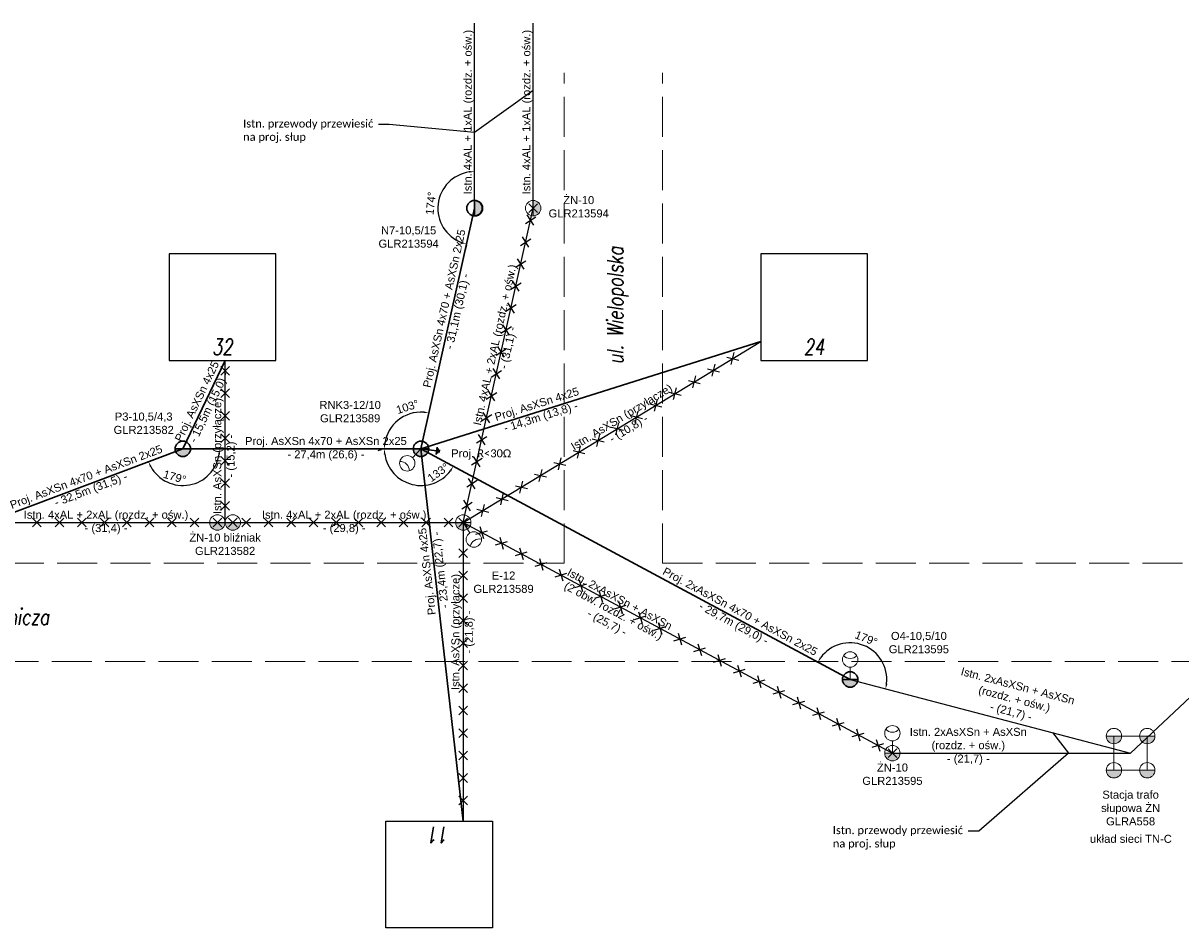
# Model space of a CAD drawing. Header units: metres. Extents: x 6536102 to 6570154, y 5559884 to 5568618.
# Tile 16 of 40: x 6541724 to 6541941, y 5564546 to 5564716. Entities that reach past the tile are written whole.
import ezdxf
from ezdxf import colors
from ezdxf.entities.mleader import LeaderData, LeaderLine
from ezdxf.lldxf.tags import DXFTag
from ezdxf.math import Vec2, Vec3

# ---------------------------------------------------------------- set-up
doc = ezdxf.new("R2010")
doc.units = ezdxf.units.M
doc.linetypes.add('1053', pattern=[2, 1.5, -0.5])
doc.layers.add('ELE_OSW', color=7, linetype='Continuous')
doc.layers.add('SCHEMATY_ELE', color=7, linetype='Continuous')
doc.styles.add('Romans_0.9', font='romans.shx', dxfattribs={"width": 0.75, "oblique": 9, "height": 0.1})
doc.styles.get("Standard").update_dxf_attribs({"font": 'arial.ttf'})
tags = doc.linetypes.add('ASXSN4X50+25', pattern='A,6.328383,-0.651518,["AsXSn 4x50+25",Standard,S=2.5,R=0,X=0,Y=-1.25],-25.651347,6.384745', length=39.015993).pattern_tags.tags
tags[6] = DXFTag(74, 10)
doc.dimstyles.new('ISO-25', dxfattribs={"dimtxt": 2.5, "dimasz": 2.5, "dimexe": 1.25, "dimexo": 0.625, "dimtad": 1, "dimtxsty": 'Standard', "dimcen": 2.5, "dimadec": 0, "dimazin": 0, "dimtfac": 1, "dimtmove": 0, "dimatfit": 3, "dimfxl": 1, "dimarcsym": 0})

# ---------------------------------------------------------------- blocks, each defined once
blk = doc.blocks.new('*D109')
at = {"color": 0, "linetype": 'ASXSN4X50+25', "lineweight": -2, "transparency": 16777216}
for p, q in [((6541790.81, 5564636.29), (6541790.19, 5564636.29)), ((6541804.92, 5564632.75), (6541805.49, 5564632.44))]:
    blk.add_line(p, q, dxfattribs=at)
blk.add_arc((6541798.32, 5564636.3), 6.88, 188.333, 323.4113, dxfattribs=at)
at = {"color": 0, "linetype": 'ASXSN4X50+25', "lineweight": 50, "transparency": 16777216}
for points in [[(6541791.34, 5564635.29), (6541791.67, 5564635.31), (6541791.44, 5564636.29)], [(6541803.71, 5564632.28), (6541803.99, 5564632.1), (6541804.38, 5564633.04)]]:
    blk.add_solid(points, dxfattribs=at)
at = {"layer": 'Defpoints', "color": 0, "linetype": 'ASXSN4X50+25', "lineweight": 50, "transparency": 16777216}
for p in [(6541791.44, 5564636.29), (6541798.32, 5564636.3), (6541798.32, 5564636.3), (6541804.36, 5564633.05), (6541793.95, 5564630.98)]:
    blk.add_point(p, dxfattribs=at)
at = {"color": 0, "linetype": 'ASXSN4X50+25', "transparency": 16777216, "insert": (6541801.56, 5564631.86), "char_height": 1.8, "attachment_point": 5, "rotation": 36.0752}
blk.add_mtext('{\\H0.83333x;133%%D}', dxfattribs=at)
blk = doc.blocks.new('*D110')
at = {"color": 0, "linetype": 'ASXSN4X50+25', "lineweight": -2, "transparency": 16777216}
blk.add_line((6541746.62, 5564633.65), (6541746.04, 5564633.43), dxfattribs=at)
blk.add_arc((6541753.65, 5564636.3), 6.88, 208.932, 351.6834, dxfattribs=at)
at = {"color": 0, "linetype": 'ASXSN4X50+25', "transparency": 16777216}
for points in [[(6541760.3, 5564635.31), (6541760.63, 5564635.29), (6541760.53, 5564636.3)], [(6541747.48, 5564632.9), (6541747.78, 5564633.04), (6541747.21, 5564633.87)]]:
    blk.add_solid(points, dxfattribs=at)
at = {"layer": 'Defpoints', "color": 0, "linetype": 'ASXSN4X50+25', "transparency": 16777216}
for p in [(6541753.65, 5564636.3), (6541753.65, 5564636.3), (6541760.53, 5564636.3), (6541747.21, 5564633.87), (6541757.78, 5564630.79)]:
    blk.add_point(p, dxfattribs=at)
at = {"color": 0, "linetype": 'ASXSN4X50+25', "transparency": 16777216, "insert": (6541752.13, 5564631.02), "char_height": 1.8, "attachment_point": 5, "rotation": 343.9191}
blk.add_mtext('{\\H0.83333x;179%%D}', dxfattribs=at)
blk = doc.blocks.new('*D130')
at = {"color": 0, "linetype": 'ASXSN4X50+25', "lineweight": -2, "transparency": 16777216}
blk.add_line((6541790.84, 5564636.11), (6541790.25, 5564635.91), dxfattribs=at)
blk.add_arc((6541798.32, 5564636.3), 6.88, 85.797, 171.6704, dxfattribs=at)
at = {"color": 0, "linetype": 'ASXSN4X50+25', "lineweight": 50, "transparency": 16777216}
for points in [[(6541798.85, 5564643.33), (6541798.8, 5564643), (6541799.82, 5564643.02)], [(6541791.68, 5564637.28), (6541791.34, 5564637.31), (6541791.44, 5564636.3)]]:
    blk.add_solid(points, dxfattribs=at)
at = {"layer": 'Defpoints', "color": 0, "linetype": 'ASXSN4X50+25', "lineweight": 50, "transparency": 16777216}
for p in [(6541799.82, 5564643.02), (6541792.63, 5564640.16), (6541791.44, 5564636.3), (6541798.32, 5564636.3), (6541798.32, 5564636.3)]:
    blk.add_point(p, dxfattribs=at)
at = {"color": 0, "linetype": 'ASXSN4X50+25', "transparency": 16777216, "insert": (6541795.79, 5564644.18), "char_height": 1.8, "attachment_point": 5, "rotation": 17.839}
blk.add_mtext('{\\H0.83333x;103%%D}', dxfattribs=at)
blk = doc.blocks.new('_None')
blk = doc.blocks.new('*D231')
at = {"color": 0, "linetype": 'ASXSN4X50+25', "lineweight": -2, "transparency": 16777216}
for p, q in [((6541872.34, 5564596.51), (6541871.65, 5564596.88)), ((6541885.44, 5564591.29), (6541886.68, 5564590.96))]:
    blk.add_line(p, q, dxfattribs=at)
blk.add_arc((6541878.81, 5564593.03), 6.88, 353.6067, 143.4097, dxfattribs=at)
at = {"color": 0, "linetype": 'ASXSN4X50+25', "lineweight": 50, "transparency": 16777216}
for points in [[(6541873.43, 5564597.04), (6541873.15, 5564597.22), (6541872.75, 5564596.29)], [(6541885.82, 5564592.23), (6541885.49, 5564592.29), (6541885.47, 5564591.28)]]:
    blk.add_solid(points, dxfattribs=at)
at = {"layer": 'Defpoints', "color": 0, "linetype": 'ASXSN4X50+25', "lineweight": 50, "transparency": 16777216}
for p in [(6541878.06, 5564599.87), (6541872.89, 5564596.21), (6541878.81, 5564593.03), (6541878.81, 5564593.03), (6541884.84, 5564591.45)]:
    blk.add_point(p, dxfattribs=at)
at = {"color": 0, "linetype": 'ASXSN4X50+25', "transparency": 16777216, "insert": (6541881.84, 5564600.73), "char_height": 1.8, "attachment_point": 5, "rotation": 338.5082}
blk.add_mtext('{\\H0.83333x;179%%D}', dxfattribs=at)
blk = doc.blocks.new('*D232')
at = {"color": 0, "linetype": 'ASXSN4X50+25', "lineweight": -2, "transparency": 16777216}
blk.add_line((6541806.83, 5564674.53), (6541806.6, 5564673.5), dxfattribs=at)
blk.add_arc((6541808.37, 5564681.44), 6.88, 98.3296, 249.1266, dxfattribs=at)
at = {"color": 0, "linetype": 'ASXSN4X50+25', "lineweight": 50, "transparency": 16777216}
for points in [[(6541807.36, 5564688.42), (6541807.38, 5564688.09), (6541808.37, 5564688.33)], [(6541805.96, 5564675.17), (6541805.86, 5564674.85), (6541806.87, 5564674.72)]]:
    blk.add_solid(points, dxfattribs=at)
at = {"layer": 'Defpoints', "color": 0, "linetype": 'ASXSN4X50+25', "lineweight": 50, "transparency": 16777216}
for p in [(6541808.37, 5564688.33), (6541802.67, 5564685.31), (6541808.37, 5564681.44), (6541808.37, 5564681.44), (6541806.96, 5564675.14)]:
    blk.add_point(p, dxfattribs=at)
at = {"color": 0, "linetype": 'ASXSN4X50+25', "transparency": 16777216, "insert": (6541800.15, 5564682.35), "char_height": 1.8, "attachment_point": 5, "rotation": 83.7281}
blk.add_mtext('{\\H0.83333x;174%%D}', dxfattribs=at)

msp = doc.modelspace()

# ---------------------------------------------------------------- hatches: boundary and pattern name
at = {"layer": 'SCHEMATY_ELE', "lineweight": 30}
h = msp.add_hatch(color=0, dxfattribs=at)
h.dxf.hatch_style = 1
edge = h.paths.add_edge_path()
edge.add_line((6541808.366, 5564682.889), (6541808.366, 5564679.997))
edge.add_arc((6541808.439, 5564681.443), 1.448, 267.0832, 452.9168)
at = {"layer": 'SCHEMATY_ELE', "lineweight": 18}
h = msp.add_hatch(color=8, dxfattribs=at)
h.dxf.hatch_style = 1
edge = h.paths.add_edge_path()
edge.add_line((6541819.37, 5564682.889), (6541819.37, 5564679.997))
edge.add_arc((6541819.37, 5564681.443), 1.446, 270, 450)
at = {"layer": 'SCHEMATY_ELE', "lineweight": 30}
h = msp.add_hatch(color=0, dxfattribs=at)
h.dxf.hatch_style = 1
edge = h.paths.add_edge_path()
edge.add_line((6541755.097, 5564636.295), (6541752.205, 5564636.295))
edge.add_arc((6541753.651, 5564636.295), 1.446, 180, 360)
h = msp.add_hatch(color=0, dxfattribs=at)
h.dxf.hatch_style = 1
edge = h.paths.add_edge_path()
edge.add_line((6541799.766, 5564636.295), (6541796.875, 5564636.295))
edge.add_arc((6541798.32, 5564636.295), 1.446, 180, 360)
at = {"layer": 'SCHEMATY_ELE', "lineweight": 18}
h = msp.add_hatch(color=8, dxfattribs=at)
h.dxf.hatch_style = 1
edge = h.paths.add_edge_path()
edge.add_line((6541761.58, 5564622.472), (6541758.688, 5564622.472))
edge.add_arc((6541760.134, 5564622.472), 1.446, 180, 360)
h = msp.add_hatch(color=8, dxfattribs=at)
h.dxf.hatch_style = 1
edge = h.paths.add_edge_path()
edge.add_line((6541764.471, 5564622.472), (6541761.58, 5564622.472))
edge.add_arc((6541763.025, 5564622.472), 1.446, 180, 360)
h = msp.add_hatch(color=8, dxfattribs=at)
h.dxf.hatch_style = 1
edge = h.paths.add_edge_path()
edge.add_line((6541807.695, 5564622.472), (6541804.803, 5564622.472))
edge.add_arc((6541806.249, 5564622.472), 1.446, 180, 360)
at = {"layer": 'SCHEMATY_ELE', "lineweight": 30}
h = msp.add_hatch(color=0, dxfattribs=at)
h.dxf.hatch_style = 1
edge = h.paths.add_edge_path()
edge.add_line((6541880.258, 5564593.029), (6541877.367, 5564593.029))
edge.add_arc((6541878.813, 5564593.029), 1.446, 180, 360)
at = {"layer": 'SCHEMATY_ELE', "lineweight": 18}
h = msp.add_hatch(color=8, dxfattribs=at)
h.dxf.hatch_style = 1
edge = h.paths.add_edge_path()
edge.add_line((6541929.735, 5564582.413), (6541926.843, 5564582.413))
edge.add_arc((6541928.289, 5564582.413), 1.446, 180, 360)
h = msp.add_hatch(color=8, dxfattribs=at)
h.dxf.hatch_style = 1
edge = h.paths.add_edge_path()
edge.add_line((6541933.087, 5564582.413), (6541935.979, 5564582.413))
edge.add_arc((6541934.533, 5564582.413), 1.446, 180, 360, ccw=False)
h = msp.add_hatch(color=8, dxfattribs=at)
h.dxf.hatch_style = 1
edge = h.paths.add_edge_path()
edge.add_line((6541888.187, 5564579.206), (6541885.296, 5564579.206))
edge.add_arc((6541886.742, 5564579.206), 1.446, 180, 360)
h = msp.add_hatch(color=8, dxfattribs=at)
h.dxf.hatch_style = 1
edge = h.paths.add_edge_path()
edge.add_line((6541929.735, 5564575.999), (6541926.843, 5564575.999))
edge.add_arc((6541928.289, 5564575.999), 1.446, 180, 360)
h = msp.add_hatch(color=8, dxfattribs=at)
h.dxf.hatch_style = 1
edge = h.paths.add_edge_path()
edge.add_line((6541933.087, 5564575.999), (6541935.979, 5564575.999))
edge.add_arc((6541934.533, 5564575.999), 1.446, 180, 360, ccw=False)

# ---------------------------------------------------------------- linework, layer by layer
at = {"color": 8}
for p, q in [((6541808.366, 5564681.443), (6541808.366, 5564716.163)), ((6541819.37, 5564681.443), (6541819.37, 5564716.163)), ((6541806.249, 5564622.472), (6541819.37, 5564681.443)), ((6541806.249, 5564622.472), (6541862.065, 5564656.441)), ((6541761.58, 5564622.472), (6541761.58, 5564652.858)), ((6541716.91, 5564622.472), (6541761.58, 5564622.472)), ((6541761.58, 5564622.472), (6541806.249, 5564622.472)), ((6541806.249, 5564622.472), (6541806.249, 5564566.433)), ((6541806.249, 5564622.472), (6541886.742, 5564579.206)), ((6541931.411, 5564579.206), (6541977.336, 5564622.472)), ((6541878.813, 5564593.029), (6541931.411, 5564579.206)), ((6541886.742, 5564579.206), (6541931.411, 5564579.206))]:
    msp.add_line(p, q, dxfattribs=at)
at = {"color": 0, "linetype": '1053', "lineweight": 9, "ltscale": 5}
for p, q in [((6541825.202, 5564614.821), (6541825.202, 5564706.85)), ((6541843.618, 5564614.821), (6541843.618, 5564706.85)), ((6541560.075, 5564614.821), (6541825.202, 5564614.821)), ((6541843.618, 5564614.821), (6542526.32, 5564614.821)), ((6541689.08, 5564596.405), (6542891.293, 5564596.405))]:
    msp.add_line(p, q, dxfattribs=at)
at = {"color": 1}
for p, q in [((6541818.554, 5564682.259), (6541820.187, 5564680.626)), ((6541820.187, 5564682.259), (6541818.554, 5564680.626)), ((6541817.899, 5564678.591), (6541819.848, 5564679.831)), ((6541819.493, 5564678.237), (6541818.254, 5564680.185)), ((6541816.983, 5564674.473), (6541818.931, 5564675.712)), ((6541818.577, 5564674.118), (6541817.337, 5564676.067)), ((6541816.066, 5564670.354), (6541818.015, 5564671.593)), ((6541817.66, 5564669.999), (6541816.421, 5564671.948)), ((6541815.15, 5564666.235), (6541817.099, 5564667.475)), ((6541816.744, 5564665.881), (6541815.505, 5564667.829)), ((6541814.233, 5564662.117), (6541816.182, 5564663.356)), ((6541815.828, 5564661.762), (6541814.588, 5564663.711)), ((6541813.317, 5564657.998), (6541815.266, 5564659.237)), ((6541814.911, 5564657.643), (6541813.672, 5564659.592)), ((6541812.401, 5564653.879), (6541814.349, 5564655.119)), ((6541813.995, 5564653.524), (6541812.755, 5564655.473)), ((6541855.674, 5564653.508), (6541857.918, 5564652.962)), ((6541856.523, 5564652.113), (6541857.069, 5564654.357)), ((6541762.396, 5564650.121), (6541760.763, 5564651.754)), ((6541760.763, 5564650.121), (6541762.396, 5564651.754)), ((6541813.078, 5564649.406), (6541811.839, 5564651.355)), ((6541852.069, 5564651.314), (6541854.313, 5564650.768)), ((6541852.918, 5564649.919), (6541853.464, 5564652.163)), ((6541811.484, 5564649.76), (6541813.433, 5564651)), ((6541848.464, 5564649.12), (6541850.708, 5564648.574)), ((6541849.313, 5564647.725), (6541849.859, 5564649.969)), ((6541762.396, 5564645.902), (6541760.763, 5564647.535)), ((6541760.763, 5564645.902), (6541762.396, 5564647.535)), ((6541812.162, 5564645.287), (6541810.923, 5564647.236)), ((6541844.859, 5564646.926), (6541847.103, 5564646.38)), ((6541845.708, 5564645.531), (6541846.254, 5564647.775)), ((6541810.568, 5564645.642), (6541812.517, 5564646.881)), ((6541842.104, 5564643.338), (6541842.65, 5564645.582)), ((6541762.396, 5564641.682), (6541760.763, 5564643.315)), ((6541760.763, 5564641.682), (6541762.396, 5564643.315)), ((6541809.652, 5564641.523), (6541811.6, 5564642.763)), ((6541811.246, 5564641.168), (6541810.006, 5564643.117)), ((6541838.499, 5564641.144), (6541839.045, 5564643.388)), ((6541841.255, 5564644.733), (6541843.499, 5564644.187)), ((6541834.895, 5564638.95), (6541835.441, 5564641.194)), ((6541837.65, 5564642.539), (6541839.894, 5564641.993)), ((6541762.396, 5564637.462), (6541760.763, 5564639.095)), ((6541760.763, 5564637.462), (6541762.396, 5564639.095)), ((6541808.735, 5564637.404), (6541810.684, 5564638.644)), ((6541810.329, 5564637.05), (6541809.09, 5564638.999)), ((6541831.29, 5564636.756), (6541831.836, 5564639)), ((6541834.046, 5564640.345), (6541836.29, 5564639.799)), ((6541827.686, 5564634.563), (6541828.232, 5564636.807)), ((6541830.441, 5564638.151), (6541832.685, 5564637.605)), ((6541762.396, 5564633.242), (6541760.763, 5564634.875)), ((6541760.763, 5564633.242), (6541762.396, 5564634.875)), ((6541807.819, 5564633.286), (6541809.767, 5564634.525)), ((6541809.413, 5564632.931), (6541808.173, 5564634.88)), ((6541824.082, 5564632.369), (6541824.628, 5564634.613)), ((6541826.837, 5564635.958), (6541829.081, 5564635.412)), ((6541820.477, 5564630.175), (6541821.023, 5564632.419)), ((6541823.233, 5564633.764), (6541825.477, 5564633.218)), ((6541762.396, 5564629.023), (6541760.763, 5564630.656)), ((6541760.763, 5564629.023), (6541762.396, 5564630.656)), ((6541806.902, 5564629.167), (6541808.851, 5564630.407)), ((6541808.496, 5564628.812), (6541807.257, 5564630.761)), ((6541816.873, 5564627.981), (6541817.419, 5564630.225)), ((6541819.628, 5564631.57), (6541821.872, 5564631.024)), ((6541813.269, 5564625.788), (6541813.815, 5564628.032)), ((6541816.024, 5564629.376), (6541818.268, 5564628.83)), ((6541762.396, 5564624.803), (6541760.763, 5564626.436)), ((6541760.763, 5564624.803), (6541762.396, 5564626.436)), ((6541805.986, 5564625.048), (6541807.935, 5564626.288)), ((6541807.58, 5564624.694), (6541806.341, 5564626.643)), ((6541809.664, 5564623.594), (6541810.21, 5564625.838)), ((6541812.42, 5564627.183), (6541814.664, 5564626.637)), ((6541725.48, 5564621.655), (6541727.113, 5564623.288)), ((6541725.48, 5564623.288), (6541727.113, 5564621.655)), ((6541729.699, 5564621.655), (6541731.332, 5564623.288)), ((6541729.699, 5564623.288), (6541731.332, 5564621.655)), ((6541733.919, 5564621.655), (6541735.552, 5564623.288)), ((6541733.919, 5564623.288), (6541735.552, 5564621.655)), ((6541738.138, 5564621.655), (6541739.771, 5564623.288)), ((6541738.138, 5564623.288), (6541739.771, 5564621.655)), ((6541742.357, 5564621.655), (6541743.99, 5564623.288)), ((6541742.357, 5564623.288), (6541743.99, 5564621.655)), ((6541746.577, 5564621.655), (6541748.21, 5564623.288)), ((6541746.577, 5564623.288), (6541748.21, 5564621.655)), ((6541750.796, 5564621.655), (6541752.429, 5564623.288)), ((6541750.796, 5564623.288), (6541752.429, 5564621.655)), ((6541755.016, 5564621.655), (6541756.649, 5564623.288)), ((6541755.016, 5564623.288), (6541756.649, 5564621.655)), ((6541759.317, 5564623.289), (6541760.95, 5564621.656)), ((6541760.95, 5564623.289), (6541759.317, 5564621.656)), ((6541762.209, 5564623.289), (6541763.842, 5564621.656)), ((6541763.842, 5564623.289), (6541762.209, 5564621.656)), ((6541764.694, 5564621.655), (6541766.327, 5564623.288)), ((6541764.694, 5564623.288), (6541766.327, 5564621.655)), ((6541768.913, 5564621.655), (6541770.546, 5564623.288)), ((6541768.913, 5564623.288), (6541770.546, 5564621.655)), ((6541773.133, 5564621.655), (6541774.766, 5564623.288)), ((6541773.133, 5564623.288), (6541774.766, 5564621.655)), ((6541777.352, 5564621.655), (6541778.985, 5564623.288)), ((6541777.352, 5564623.288), (6541778.985, 5564621.655)), ((6541781.572, 5564621.655), (6541783.205, 5564623.288)), ((6541781.572, 5564623.288), (6541783.205, 5564621.655)), ((6541785.791, 5564621.655), (6541787.424, 5564623.288)), ((6541785.791, 5564623.288), (6541787.424, 5564621.655)), ((6541790.01, 5564621.655), (6541791.643, 5564623.288)), ((6541790.01, 5564623.288), (6541791.643, 5564621.655)), ((6541794.23, 5564621.655), (6541795.863, 5564623.288)), ((6541794.23, 5564623.288), (6541795.863, 5564621.655)), ((6541798.449, 5564621.655), (6541800.082, 5564623.288)), ((6541798.449, 5564623.288), (6541800.082, 5564621.655)), ((6541802.668, 5564621.655), (6541804.302, 5564623.288)), ((6541802.668, 5564623.288), (6541804.302, 5564621.655)), ((6541805.433, 5564623.289), (6541807.066, 5564621.656)), ((6541807.066, 5564623.289), (6541805.433, 5564621.656)), ((6541808.815, 5564624.989), (6541811.059, 5564624.443)), ((6541808.606, 5564620.278), (6541810.817, 5564620.943)), ((6541809.379, 5564621.717), (6541810.044, 5564619.505)), ((6541812.322, 5564618.281), (6541814.534, 5564618.946)), ((6541813.095, 5564619.719), (6541813.761, 5564617.507)), ((6541805.433, 5564617.555), (6541807.066, 5564615.922)), ((6541807.066, 5564617.555), (6541805.433, 5564615.922)), ((6541816.039, 5564616.283), (6541818.25, 5564616.948)), ((6541816.812, 5564617.721), (6541817.477, 5564615.51)), ((6541819.755, 5564614.285), (6541821.967, 5564614.95)), ((6541820.528, 5564615.724), (6541821.194, 5564613.512)), ((6541805.433, 5564613.336), (6541807.066, 5564611.702)), ((6541807.066, 5564613.336), (6541805.433, 5564611.702)), ((6541823.472, 5564612.287), (6541825.683, 5564612.953)), ((6541824.245, 5564613.726), (6541824.91, 5564611.514)), ((6541827.188, 5564610.29), (6541829.4, 5564610.955)), ((6541827.961, 5564611.728), (6541828.627, 5564609.517)), ((6541805.433, 5564609.116), (6541807.066, 5564607.483)), ((6541807.066, 5564609.116), (6541805.433, 5564607.483)), ((6541830.905, 5564608.292), (6541833.116, 5564608.957)), ((6541831.678, 5564609.73), (6541832.343, 5564607.519)), ((6541834.621, 5564606.294), (6541836.833, 5564606.96)), ((6541835.394, 5564607.733), (6541836.06, 5564605.521)), ((6541839.111, 5564605.735), (6541839.776, 5564603.523)), ((6541805.433, 5564604.897), (6541807.066, 5564603.264)), ((6541807.066, 5564604.897), (6541805.433, 5564603.264)), ((6541838.338, 5564604.297), (6541840.549, 5564604.962)), ((6541842.827, 5564603.737), (6541843.493, 5564601.526)), ((6541842.054, 5564602.299), (6541844.266, 5564602.964)), ((6541846.544, 5564601.74), (6541847.209, 5564599.528)), ((6541805.433, 5564600.677), (6541807.066, 5564599.044)), ((6541807.066, 5564600.677), (6541805.433, 5564599.044)), ((6541845.771, 5564600.301), (6541847.982, 5564600.966)), ((6541850.26, 5564599.742), (6541850.926, 5564597.53)), ((6541849.487, 5564598.303), (6541851.699, 5564598.969)), ((6541853.978, 5564597.744), (6541854.643, 5564595.532)), ((6541805.433, 5564596.458), (6541807.066, 5564594.825)), ((6541807.066, 5564596.458), (6541805.433, 5564594.825)), ((6541853.204, 5564596.305), (6541855.416, 5564596.971)), ((6541856.921, 5564594.308), (6541859.132, 5564594.973)), ((6541857.694, 5564595.746), (6541858.359, 5564593.535)), ((6541860.637, 5564592.31), (6541862.849, 5564592.975)), ((6541861.411, 5564593.748), (6541862.076, 5564591.537)), ((6541805.433, 5564592.239), (6541807.066, 5564590.606)), ((6541807.066, 5564592.239), (6541805.433, 5564590.606)), ((6541864.354, 5564590.312), (6541866.565, 5564590.978)), ((6541865.127, 5564591.751), (6541865.792, 5564589.539)), ((6541868.07, 5564588.315), (6541870.282, 5564588.98)), ((6541868.844, 5564589.753), (6541869.509, 5564587.541)), ((6541805.433, 5564588.019), (6541807.066, 5564586.386)), ((6541807.066, 5564588.019), (6541805.433, 5564586.386)), ((6541871.787, 5564586.317), (6541873.998, 5564586.982)), ((6541872.56, 5564587.755), (6541873.225, 5564585.544)), ((6541875.503, 5564584.319), (6541877.715, 5564584.984)), ((6541876.277, 5564585.758), (6541876.942, 5564583.546)), ((6541805.433, 5564583.799), (6541807.066, 5564582.166)), ((6541807.066, 5564583.799), (6541805.433, 5564582.166)), ((6541879.22, 5564582.321), (6541881.432, 5564582.987)), ((6541879.993, 5564583.76), (6541880.658, 5564581.548)), ((6541882.936, 5564580.324), (6541885.148, 5564580.989)), ((6541883.71, 5564581.762), (6541884.375, 5564579.551)), ((6541805.433, 5564579.58), (6541807.066, 5564577.947)), ((6541807.066, 5564579.58), (6541805.433, 5564577.947)), ((6541805.433, 5564575.361), (6541807.066, 5564573.728)), ((6541807.066, 5564575.361), (6541805.433, 5564573.728)), ((6541805.433, 5564571.141), (6541807.066, 5564569.508)), ((6541807.066, 5564571.141), (6541805.433, 5564569.508))]:
    msp.add_line(p, q, dxfattribs=at)
at = {"lineweight": 30}
for p, q in [((6541798.32, 5564636.295), (6541808.366, 5564681.443)), ((6541798.32, 5564636.295), (6541862.065, 5564656.441)), ((6541753.651, 5564636.295), (6541761.58, 5564652.858)), ((6541753.651, 5564636.295), (6541716.91, 5564622.472)), ((6541753.651, 5564636.295), (6541798.32, 5564636.295)), ((6541798.32, 5564636.295), (6541806.249, 5564566.433)), ((6541798.32, 5564636.295), (6541878.813, 5564593.029))]:
    msp.add_line(p, q, dxfattribs=at)
at = {"color": 8, "ltscale": 0.5}
for points in [[(6541751.067, 5564652.858), (6541771.067, 5564652.858), (6541771.067, 5564672.858), (6541751.067, 5564672.858)], [(6541862.065, 5564652.858), (6541882.065, 5564652.858), (6541882.065, 5564672.858), (6541862.065, 5564672.858)], [(6541791.725, 5564566.433), (6541811.725, 5564566.433), (6541811.725, 5564546.433), (6541791.725, 5564546.433)]]:
    msp.add_lwpolyline(points, close=True, dxfattribs=at)
at = {"layer": 'SCHEMATY_ELE', "color": 8, "lineweight": 18}
for p, q in [((6541796.738, 5564634.632), (6541798.32, 5564636.295)), ((6541807.464, 5564620.524), (6541806.249, 5564622.472)), ((6541878.813, 5564595.325), (6541878.813, 5564593.029)), ((6541928.289, 5564575.999), (6541928.289, 5564582.413)), ((6541928.289, 5564582.413), (6541934.533, 5564582.413)), ((6541934.533, 5564582.413), (6541934.533, 5564575.999)), ((6541886.742, 5564581.502), (6541886.742, 5564579.206)), ((6541934.533, 5564575.999), (6541928.289, 5564575.999))]:
    msp.add_line(p, q, dxfattribs=at)
at = {"layer": 'SCHEMATY_ELE', "color": 7, "lineweight": 30}
for p, q in [((6541798.321, 5564636.295), (6541801.265, 5564635.932)), ((6541801.179, 5564635.239), (6541801.35, 5564636.624)), ((6541801.443, 5564635.444), (6541801.556, 5564636.361)), ((6541801.705, 5564635.641), (6541801.762, 5564636.106))]:
    msp.add_line(p, q, dxfattribs=at)
at = {"layer": 'SCHEMATY_ELE', "color": 0, "lineweight": 30}
for points in [[(6541808.366, 5564682.889), (6541808.366, 5564679.997, 1.0522489)], [(6541755.097, 5564636.295), (6541752.205, 5564636.295, 1)], [(6541799.766, 5564636.295), (6541796.875, 5564636.295, 1)], [(6541880.258, 5564593.029), (6541877.367, 5564593.029, 1)]]:
    msp.add_lwpolyline(points, format="xyb", close=True, dxfattribs=at)
at = {"layer": 'SCHEMATY_ELE', "color": 8, "lineweight": 18}
for points in [[(6541819.37, 5564682.889), (6541819.37, 5564679.997, 1)], [(6541761.58, 5564622.472), (6541758.688, 5564622.472, 1)], [(6541764.471, 5564622.472), (6541761.58, 5564622.472, 1)], [(6541807.695, 5564622.472), (6541804.803, 5564622.472, 1)], [(6541929.735, 5564582.413), (6541926.843, 5564582.413, 1)], [(6541933.087, 5564582.413), (6541935.979, 5564582.413, -1)], [(6541888.187, 5564579.206), (6541885.296, 5564579.206, 1)], [(6541929.735, 5564575.999), (6541926.843, 5564575.999, 1)], [(6541933.087, 5564575.999), (6541935.979, 5564575.999, -1)]]:
    msp.add_lwpolyline(points, format="xyb", close=True, dxfattribs=at)
for points in [[(6541796.136, 5564632.194, 0.4360015), (6541794.332, 5564633.91)], [(6541809.674, 5564619.332, 0.4360015), (6541807.562, 5564618.015)], [(6541877.568, 5564597.506, 0.4360015), (6541880.057, 5564597.506)], [(6541885.497, 5564583.683, 0.4360015), (6541887.986, 5564583.683)]]:
    msp.add_lwpolyline(points, format="xyb", dxfattribs=at)
at = {"layer": 'SCHEMATY_ELE', "color": 0, "lineweight": 30}
for centre in [(6541808.366, 5564681.443), (6541753.651, 5564636.295), (6541798.32, 5564636.295), (6541878.813, 5564593.029)]:
    msp.add_circle(centre, 1.446, dxfattribs=at)
at = {"layer": 'SCHEMATY_ELE', "color": 8, "lineweight": 18}
for centre in [(6541819.37, 5564681.443), (6541795.741, 5564633.585), (6541760.134, 5564622.472), (6541763.025, 5564622.472), (6541806.249, 5564622.472), (6541808.229, 5564619.297), (6541878.813, 5564596.77), (6541886.742, 5564582.947), (6541928.289, 5564582.413), (6541934.533, 5564582.413), (6541886.742, 5564579.206), (6541928.289, 5564575.999), (6541934.533, 5564575.999)]:
    msp.add_circle(centre, 1.446, dxfattribs=at)

# ---------------------------------------------------------------- texts
at = {"layer": 'Defpoints', "color": 8, "lineweight": 18, "insert": (6541931.462, 5564563.125), "char_height": 1.5, "attachment_point": 5}
msp.add_mtext_dynamic_manual_height_columns('{\\C6;układ sieci TN-C}', width=32.99464, gutter_width=1.187, heights=[0], dxfattribs=at)
at = {"layer": 'SCHEMATY_ELE', "color": 8, "lineweight": 18, "char_height": 1.5}
for s, width, insert, attachment_point in [('\\pxt13;ŻN-10^JGLR213594', 13.61035, (6541827.902, 5564679.696), 8), ('Istn. 4xAL + 2xAL (rozdz. + ośw.)^J- (31,4) -', 32.99464, (6541739.245, 5564622.472), 5), ('\\pxt13;ŻN-10 bliźniak^JGLR213582', 13.61035, (6541761.58, 5564616.382), 8), ('Istn. 4xAL + 2xAL (rozdz. + ośw.)^J- (29,8) -', 32.99464, (6541783.914, 5564622.472), 5), ('\\pxt13;E-12^JGLR213589', 13.61035, (6541813.805, 5564609.263), 8), ('\\pxt13;Stacja trafo^Jsłupowa ŻN^JGLRA558', 13.61035, (6541931.411, 5564565.644), 8)]:
    msp.add_mtext_dynamic_manual_height_columns(s, width=width, gutter_width=1.187, heights=[0], dxfattribs=dict(at, insert=insert, attachment_point=attachment_point))
at = {"layer": 'SCHEMATY_ELE', "color": 7, "lineweight": 18, "char_height": 3, "style": 'Romans_0.9'}
for s, width, insert, attachment_point, rotation in [('ul. Wielopolska', 105.81054, (6541835.219, 5564652.158), 4, 90), ('11', 4.61525, (6541801.725, 5564563.883), 5, 180)]:
    msp.add_mtext_dynamic_manual_height_columns(s, width=width, gutter_width=12.5, heights=[0], dxfattribs=dict(at, insert=insert, attachment_point=attachment_point, rotation=rotation))
at = {"layer": 'SCHEMATY_ELE', "color": 0, "lineweight": 18, "char_height": 1.5}
for s, width, insert, attachment_point in [('\\pxt13;N7-10,5/15^JGLR213594', 13.61035, (6541796.003, 5564674.022), 8), ('\\pxt13;RNK3-12/10^JGLR213589', 13.61035, (6541785.032, 5564641.26), 8), ('\\pxt13;P3-10,5/4,3^JGLR213582', 13.61035, (6541746.314, 5564639.086), 8), ('Proj. AsXSn 4x70 + AsXSn 2x25^J- 27,4m (26,6) -', 32.99464, (6541780.487, 5564636.295), 5), ('Proj. {\\A1;\\fCalibri|b0|i0|c238|p34;\\C256;R<30Ω}', 32.99464, (6541809.611, 5564635.235), 5), ('\\pxt13;O4-10,5/10\\PGLR213595', 13.61035, (6541891.703, 5564597.931), 8)]:
    msp.add_mtext_dynamic_manual_height_columns(s, width=width, gutter_width=1.187, heights=[0], dxfattribs=dict(at, insert=insert, attachment_point=attachment_point))
at = {"layer": 'SCHEMATY_ELE', "color": 0, "lineweight": 18, "char_height": 1.5, "attachment_point": 5}
for s, insert, rotation in [('Proj. AsXSn 4x70 + AsXSn 2x25^J- 31,1m (30,1) -', (6541804.111, 5564662.322), 77.45622), ('Proj. AsXSn 4x25^J- 15,5m (15,0) -', (6541757.615, 5564644.577), 64.41846), ('Proj. AsXSn 4x25^J- 14,3m (13,8) -', (6541820.476, 5564643.297), 17.53865), ('Proj. AsXSn 4x70 + AsXSn 2x25^J- 32,5m (31,5) -', (6541736.037, 5564629.668), 20.61793), ('Proj. AsXSn 4x25^J- 23,4m (22,7) -', (6541800.913, 5564613.449), 96.47499), ('Proj. 2xAsXSn 4x70 + AsXSn 2x25^J- 29,7m (29,0) -', (6541857.487, 5564604.492), 331.74098)]:
    msp.add_mtext_dynamic_manual_height_columns(s, width=32.99464, gutter_width=1.187, heights=[0], dxfattribs=dict(at, insert=insert, rotation=rotation))
at = {"layer": 'SCHEMATY_ELE', "color": 8, "lineweight": 18, "char_height": 1.5, "attachment_point": 5}
for s, insert, rotation in [('Istn. 4xAL + 2xAL (rozdz. + ośw.)^J- (31,1) -', (6541813.594, 5564655.484), 77.45622), ('Istn. AsXSn (przyłącze)^J- (10,8) -', (6541836.704, 5564641.007), 31.32437), ('Istn. AsXSn (przyłącze)^J- (15,2) -', (6541761.58, 5564634.939), 90), ('Istn. AsXSn (przyłącze)^J- (21,8) -', (6541806.249, 5564601.932), 90), ('Istn. 2xAsXSn + AsXSn \\P(2 obw. rozdz. + ośw.)^J- (25,7) -', (6541834.313, 5564605.709), 331.74098), ('Istn. 2xAsXSn + AsXSn \\P(rozdz. + ośw.)^J- (21,7) -', (6541909.569, 5564589.193), 345.27547)]:
    msp.add_mtext_dynamic_manual_height_columns(s, width=32.99464, gutter_width=1.187, heights=[0], dxfattribs=dict(at, insert=insert, rotation=rotation))
at = {"layer": 'SCHEMATY_ELE', "color": 7, "lineweight": 18, "char_height": 3, "style": 'Romans_0.9'}
for s, width, insert, attachment_point in [('32', 4.61525, (6541761.067, 5564655.408), 5), ('24', 4.61525, (6541872.065, 5564655.408), 5), ('ul. Górnicza', 105.81054, (6541710.544, 5564604.804), 4)]:
    msp.add_mtext_dynamic_manual_height_columns(s, width=width, gutter_width=12.5, heights=[0], dxfattribs=dict(at, insert=insert, attachment_point=attachment_point))

# ---------------------------------------------------------------- dimensions: what is measured, and where the dimension line sits
at = {"color": 0, "linetype": 'ASXSN4X50+25'}
for base, line1, line2, text, picture, middle in [((6541802.67, 5564685.311), ((6541808.366, 5564688.327), (6541808.366, 5564681.443)), ((6541808.366, 5564681.443), (6541806.962, 5564675.137)), '{\\H0.83333x;174%%D}', '*D232', (6541800.152, 5564682.346)), ((6541878.063, 5564599.871), ((6541884.839, 5564591.445), (6541878.813, 5564593.029)), ((6541878.813, 5564593.029), (6541872.888, 5564596.213)), '{\\H0.83333x;179%%D}', '*D231', (6541881.844, 5564600.728))]:
    dim = msp.add_angular_dim_2l(base=base, line1=line1, line2=line2, text=text, dimstyle='ISO-25', override={"dimtxt": 1.8, "dimasz": 1}, dxfattribs=at)
    dim.commit()
    dim.dimension.update_dxf_attribs({"geometry": picture, "text_midpoint": middle})
for base, line1, line2, text, picture, middle in [((6541792.627, 5564640.165), ((6541799.816, 5564643.018), (6541798.322, 5564636.297)), ((6541798.322, 5564636.297), (6541791.438, 5564636.297)), '{\\H0.83333x;103%%D}', '*D130', (6541796.213, 5564642.851)), ((6541757.781, 5564630.789), ((6541747.208, 5564633.874), (6541753.651, 5564636.295)), ((6541753.651, 5564636.295), (6541760.534, 5564636.297)), '{\\H0.83333x;179%%D}', '*D110', (6541751.744, 5564629.681)), ((6541793.949, 5564630.977), ((6541791.436, 5564636.295), (6541798.32, 5564636.295)), ((6541798.32, 5564636.295), (6541804.365, 5564633.046)), '{\\H0.83333x;133%%D}', '*D109', (6541802.374, 5564630.731))]:
    dim = msp.add_angular_dim_2l(base=base, line1=line1, line2=line2, text=text, dimstyle='ISO-25', override={"dimtxt": 1.8, "dimasz": 1}, dxfattribs=at)
    dim.commit()
    dim.dimension.update_dxf_attribs({"geometry": picture, "text_midpoint": middle, "dimtype": 162})

# ---------------------------------------------------------------- next in the draw order: leaders
at = {"layer": 'ELE_OSW', "color": 7, "linetype": 'Continuous', "lineweight": 18}
ml = msp.add_multileader_mtext('Standard', dxfattribs=at)
ml.set_content('{\\fCalibri|b0|i0|c238|p34;\\Q0;\\W1;Istn. przewody przewiesić na proj. słup}', color=7, style='Romans_0.9')
ml.set_leader_properties()
ml.set_arrow_properties(name='NONE')
ml.build(insert=Vec2(0, 0))
ml.multileader.update_dxf_attribs({"has_text_frame": 1, "dogleg_length": 2})
ctx = ml.context
ctx.base_point, ctx.char_height, ctx.landing_gap_size, ctx.plane_origin = Vec3(6541763.958, 5564697.125), 1.5, 1, Vec3(6541814.147, 5564701.751)
notes = []
notes.append((ctx, [(0, (1, 1, 0), (6541792.37, 5564697.125), (-1, 0), 2, [(0, [(6541819.37, 5564703.516), (6541808.366, 5564695.641)], 0, [])])]))
ctx.mtext.insert, ctx.mtext.width, ctx.mtext.defined_height, ctx.mtext.flow_direction = Vec3(6541764.958, 5564698.085), 24.92885, 6.625, 5
ctx.mtext.has_bg_fill, ctx.mtext.bg_color, ctx.mtext.bg_scale_factor, ctx.mtext.bg_transparency, ctx.mtext.use_window_bg_color = 1, -1027028792, 1.5, 0, 1
ml = msp.add_multileader_mtext('Standard', dxfattribs=at)
ml.set_content('{\\fCalibri|b0|i0|c238|p34;\\Q0;\\W1;Istn. przewody przewiesić na proj. słup}', color=7, style='Romans_0.9')
ml.set_leader_properties()
ml.set_arrow_properties(name='NONE')
ml.build(insert=Vec2(0, 0))
ml.multileader.update_dxf_attribs({"has_text_frame": 1, "dogleg_length": 2})
ctx = ml.context
ctx.base_point, ctx.char_height, ctx.landing_gap_size, ctx.plane_origin = Vec3(6541874.555, 5564564.554), 1.5, 1, Vec3(6541924.744, 5564569.18)
notes.append((ctx, [(0, (1, 1, 0), (6541902.967, 5564564.554), (-1, 0), 2, [(0, [(6541916.753, 5564583.058), (6541919.764, 5564579.206)], 0, [])])]))
ctx.mtext.insert, ctx.mtext.width, ctx.mtext.defined_height, ctx.mtext.flow_direction = Vec3(6541875.555, 5564565.514), 24.92885, 6.625, 5
ctx.mtext.has_bg_fill, ctx.mtext.bg_color, ctx.mtext.bg_scale_factor, ctx.mtext.bg_transparency, ctx.mtext.use_window_bg_color = 1, -1027028792, 1.5, 0, 1
for ctx, leaders in notes:
    for number, flags, end, landing, length, lines in leaders:
        leader = LeaderData()
        leader.index, (leader.has_last_leader_line, leader.has_dogleg_vector, leader.attachment_direction) = number, flags
        leader.last_leader_point, leader.dogleg_vector, leader.dogleg_length = Vec3(end), Vec3(landing), length
        for number, points, colour, breaks in lines:
            line = LeaderLine()
            line.index, line.vertices, line.color, line.breaks = number, Vec3.list(points), colors.encode_raw_color(colour), breaks
            leader.lines.append(line)
        ctx.leaders.append(leader)

# ---------------------------------------------------------------- next in the draw order: linework, layer by layer
at = {"color": 1}
for p, q in [((6541885.925, 5564580.022), (6541887.558, 5564578.389)), ((6541887.558, 5564580.022), (6541885.925, 5564578.389))]:
    msp.add_line(p, q, dxfattribs=at)

# ---------------------------------------------------------------- next in the draw order: texts
at = {"layer": 'SCHEMATY_ELE', "color": 8, "lineweight": 18, "char_height": 1.5, "attachment_point": 5, "rotation": 90}
for insert in [(6541807.302, 5564699.476), (6541818.306, 5564699.476)]:
    msp.add_mtext_dynamic_manual_height_columns('Istn. 4xAL + 1xAL (rozdz. + ośw.)', width=32.99464, gutter_width=1.187, heights=[0], dxfattribs=dict(at, insert=insert))
at = {"layer": 'SCHEMATY_ELE', "color": 8, "lineweight": 18, "char_height": 1.5}
for s, width, insert, attachment_point in [('Istn. 2xAsXSn + AsXSn \\P(rozdz. + ośw.)^J- (21,7) -', 32.99464, (6541900.974, 5564580.477), 5), ('\\pxt13;ŻN-10^JGLR213595', 13.61035, (6541886.742, 5564573.241), 8)]:
    msp.add_mtext_dynamic_manual_height_columns(s, width=width, gutter_width=1.187, heights=[0], dxfattribs=dict(at, insert=insert, attachment_point=attachment_point))

doc.saveas('drawing.dxf')
